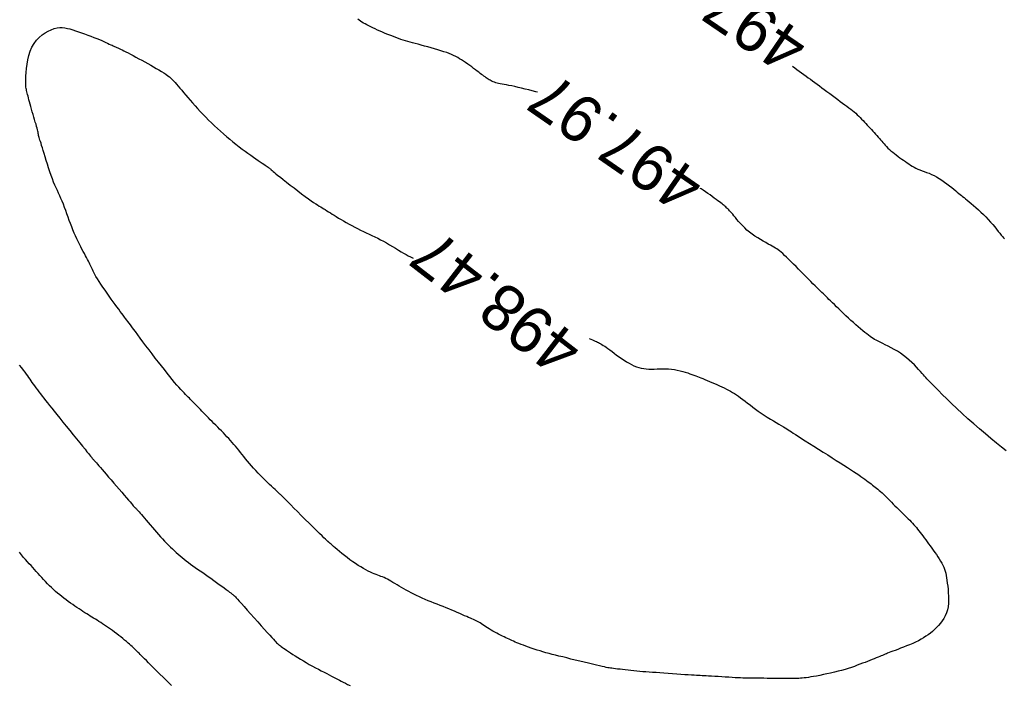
# Model space of a CAD drawing. Header units: millimetres. Extents: x 32690613 to 32693367, y 5343692 to 5344708.
# Tile 17 of 256: x 32692259 to 32692280, y 5343757 to 5343772. Entities that reach past the tile are written whole.
import ezdxf
from ezdxf.enums import TextEntityAlignment as Align

# ---------------------------------------------------------------- set-up
doc = ezdxf.new("R2010")
doc.units = ezdxf.units.MM
doc.header["$LTSCALE"] = 20
for name, color, linetype in [('02-DGM_HL_497.50', 192, 'Continuous'), ('02-DGM_HL_498.00', 202, 'Continuous'), ('02-DGM_HL_498.50', 212, 'Continuous')]:
    doc.layers.add(name, color=color, linetype=linetype)

msp = doc.modelspace()

# ---------------------------------------------------------------- linework, layer by layer
at = {"layer": '02-DGM_HL_497.50', "elevation": 497.5, "flags": 128}
for points in [[(32692275.328, 5343770.789), (32692275.375, 5343770.755), (32692275.423, 5343770.719), (32692275.472, 5343770.683), (32692275.522, 5343770.646), (32692275.571, 5343770.61), (32692275.618, 5343770.575), (32692275.665, 5343770.54), (32692275.712, 5343770.506), (32692275.759, 5343770.471), (32692275.806, 5343770.437), (32692275.855, 5343770.401), (32692275.905, 5343770.364), (32692275.957, 5343770.325), (32692276.012, 5343770.284), (32692276.069, 5343770.243), (32692276.127, 5343770.2), (32692276.185, 5343770.157), (32692276.243, 5343770.114), (32692276.299, 5343770.073), (32692276.354, 5343770.032), (32692276.406, 5343769.994), (32692276.454, 5343769.958), (32692276.499, 5343769.925), (32692276.541, 5343769.893), (32692276.581, 5343769.863), (32692276.618, 5343769.833), (32692276.654, 5343769.804), (32692276.688, 5343769.775), (32692276.721, 5343769.745), (32692276.753, 5343769.715), (32692276.785, 5343769.683), (32692276.815, 5343769.652), (32692276.846, 5343769.619), (32692276.876, 5343769.587), (32692276.905, 5343769.554), (32692276.935, 5343769.521), (32692276.965, 5343769.488), (32692276.995, 5343769.455), (32692277.025, 5343769.423), (32692277.055, 5343769.391), (32692277.084, 5343769.359), (32692277.114, 5343769.327), (32692277.142, 5343769.296), (32692277.17, 5343769.265), (32692277.196, 5343769.235), (32692277.222, 5343769.205), (32692277.247, 5343769.175), (32692277.272, 5343769.146), (32692277.297, 5343769.116), (32692277.323, 5343769.087), (32692277.351, 5343769.058), (32692277.38, 5343769.028), (32692277.411, 5343768.999), (32692277.445, 5343768.969), (32692277.482, 5343768.939), (32692277.519, 5343768.909), (32692277.559, 5343768.879), (32692277.599, 5343768.849), (32692277.639, 5343768.82), (32692277.679, 5343768.792), (32692277.718, 5343768.764), (32692277.756, 5343768.737), (32692277.793, 5343768.711), (32692277.83, 5343768.686), (32692277.867, 5343768.662), (32692277.904, 5343768.639), (32692277.943, 5343768.617), (32692277.983, 5343768.597), (32692278.024, 5343768.577), (32692278.068, 5343768.559), (32692278.114, 5343768.541), (32692278.162, 5343768.523), (32692278.212, 5343768.505), (32692278.264, 5343768.484), (32692278.317, 5343768.461), (32692278.371, 5343768.436), (32692278.427, 5343768.406), (32692278.483, 5343768.373), (32692278.539, 5343768.336), (32692278.595, 5343768.297), (32692278.65, 5343768.257), (32692278.702, 5343768.217), (32692278.751, 5343768.178), (32692278.796, 5343768.141), (32692278.837, 5343768.108), (32692278.872, 5343768.079), (32692278.904, 5343768.053), (32692278.932, 5343768.029), (32692278.96, 5343768.007), (32692278.987, 5343767.984), (32692279.016, 5343767.961), (32692279.048, 5343767.935), (32692279.084, 5343767.905), (32692279.125, 5343767.871), (32692279.171, 5343767.833), (32692279.22, 5343767.792), (32692279.272, 5343767.747), (32692279.326, 5343767.699), (32692279.38, 5343767.649), (32692279.435, 5343767.598), (32692279.488, 5343767.545), (32692279.539, 5343767.491), (32692279.587, 5343767.437), (32692279.633, 5343767.384), (32692279.677, 5343767.332), (32692279.717, 5343767.283), (32692279.754, 5343767.236), (32692279.787, 5343767.194), (32692279.817, 5343767.156), (32692279.843, 5343767.124), (32692279.866, 5343767.097), (32692279.885, 5343767.073)], [(32692261.972, 5343757.47), (32692261.916, 5343757.525), (32692261.855, 5343757.586), (32692261.79, 5343757.649), (32692261.724, 5343757.715), (32692261.658, 5343757.78), (32692261.594, 5343757.844), (32692261.534, 5343757.903), (32692261.479, 5343757.958), (32692261.432, 5343758.005), (32692261.392, 5343758.046), (32692261.357, 5343758.081), (32692261.327, 5343758.111), (32692261.3, 5343758.138), (32692261.277, 5343758.162), (32692261.256, 5343758.183), (32692261.235, 5343758.203), (32692261.215, 5343758.223), (32692261.194, 5343758.243), (32692261.172, 5343758.264), (32692261.149, 5343758.285), (32692261.125, 5343758.307), (32692261.098, 5343758.331), (32692261.069, 5343758.356), (32692261.037, 5343758.383), (32692261.002, 5343758.413), (32692260.964, 5343758.445), (32692260.923, 5343758.478), (32692260.881, 5343758.513), (32692260.838, 5343758.548), (32692260.793, 5343758.582), (32692260.748, 5343758.617), (32692260.704, 5343758.65), (32692260.66, 5343758.682), (32692260.617, 5343758.713), (32692260.574, 5343758.742), (32692260.532, 5343758.77), (32692260.491, 5343758.797), (32692260.451, 5343758.823), (32692260.412, 5343758.848), (32692260.373, 5343758.872), (32692260.335, 5343758.895), (32692260.298, 5343758.918), (32692260.261, 5343758.941), (32692260.224, 5343758.964), (32692260.186, 5343758.987), (32692260.148, 5343759.011), (32692260.109, 5343759.036), (32692260.068, 5343759.061), (32692260.026, 5343759.089), (32692259.983, 5343759.117), (32692259.938, 5343759.147), (32692259.893, 5343759.178), (32692259.847, 5343759.21), (32692259.8, 5343759.243), (32692259.753, 5343759.277), (32692259.706, 5343759.311), (32692259.66, 5343759.346), (32692259.613, 5343759.382), (32692259.567, 5343759.418), (32692259.521, 5343759.456), (32692259.476, 5343759.494), (32692259.432, 5343759.534), (32692259.388, 5343759.574), (32692259.345, 5343759.616), (32692259.303, 5343759.659), (32692259.261, 5343759.703), (32692259.221, 5343759.747), (32692259.181, 5343759.791), (32692259.141, 5343759.836), (32692259.103, 5343759.88), (32692259.064, 5343759.923), (32692259.026, 5343759.965), (32692258.989, 5343760.006), (32692258.951, 5343760.047), (32692258.913, 5343760.088), (32692258.874, 5343760.131), (32692258.834, 5343760.176), (32692258.792, 5343760.225), (32692258.749, 5343760.279), (32692258.704, 5343760.338)]]:
    msp.add_lwpolyline(points, dxfattribs=at)
at = {"layer": '02-DGM_HL_498.00', "elevation": 498, "flags": 128}
for points in [[(32692269.847, 5343770.228), (32692269.804, 5343770.239), (32692269.73, 5343770.258), (32692269.654, 5343770.278), (32692269.577, 5343770.296), (32692269.501, 5343770.315), (32692269.426, 5343770.332), (32692269.356, 5343770.348), (32692269.29, 5343770.362), (32692269.23, 5343770.374), (32692269.175, 5343770.385), (32692269.127, 5343770.394), (32692269.083, 5343770.402), (32692269.043, 5343770.409), (32692269.007, 5343770.417), (32692268.975, 5343770.424), (32692268.945, 5343770.432), (32692268.917, 5343770.441), (32692268.892, 5343770.45), (32692268.868, 5343770.461), (32692268.846, 5343770.472), (32692268.824, 5343770.484), (32692268.803, 5343770.497), (32692268.782, 5343770.51), (32692268.761, 5343770.525), (32692268.739, 5343770.54), (32692268.716, 5343770.556), (32692268.692, 5343770.573), (32692268.667, 5343770.592), (32692268.64, 5343770.612), (32692268.611, 5343770.634), (32692268.58, 5343770.657), (32692268.546, 5343770.683), (32692268.509, 5343770.711), (32692268.47, 5343770.74), (32692268.429, 5343770.771), (32692268.386, 5343770.802), (32692268.342, 5343770.833), (32692268.298, 5343770.864), (32692268.255, 5343770.894), (32692268.211, 5343770.922), (32692268.169, 5343770.948), (32692268.127, 5343770.973), (32692268.084, 5343770.996), (32692268.04, 5343771.017), (32692267.994, 5343771.038), (32692267.944, 5343771.059), (32692267.89, 5343771.079), (32692267.832, 5343771.099), (32692267.768, 5343771.12), (32692267.7, 5343771.141), (32692267.628, 5343771.162), (32692267.555, 5343771.183), (32692267.482, 5343771.203), (32692267.41, 5343771.222), (32692267.341, 5343771.241), (32692267.275, 5343771.259), (32692267.214, 5343771.275), (32692267.158, 5343771.29), (32692267.105, 5343771.304), (32692267.054, 5343771.319), (32692267.004, 5343771.334), (32692266.955, 5343771.349), (32692266.905, 5343771.365), (32692266.853, 5343771.383), (32692266.799, 5343771.403), (32692266.743, 5343771.424), (32692266.686, 5343771.447), (32692266.628, 5343771.47), (32692266.57, 5343771.494), (32692266.513, 5343771.518), (32692266.457, 5343771.542), (32692266.403, 5343771.566), (32692266.352, 5343771.589), (32692266.304, 5343771.612), (32692266.258, 5343771.633), (32692266.215, 5343771.655), (32692266.175, 5343771.675), (32692266.137, 5343771.696), (32692266.101, 5343771.716), (32692266.068, 5343771.735), (32692266.037, 5343771.755), (32692266.006, 5343771.775), (32692265.976, 5343771.798)], [(32692279.923, 5343762.516), (32692279.822, 5343762.596), (32692279.713, 5343762.684), (32692279.596, 5343762.779), (32692279.475, 5343762.88), (32692279.351, 5343762.986), (32692279.225, 5343763.095), (32692279.101, 5343763.206), (32692278.979, 5343763.318), (32692278.861, 5343763.429), (32692278.749, 5343763.535), (32692278.645, 5343763.636), (32692278.55, 5343763.729), (32692278.466, 5343763.813), (32692278.394, 5343763.885), (32692278.335, 5343763.943), (32692278.289, 5343763.991), (32692278.251, 5343764.03), (32692278.22, 5343764.062), (32692278.193, 5343764.091), (32692278.168, 5343764.119), (32692278.143, 5343764.148), (32692278.114, 5343764.181), (32692278.08, 5343764.22), (32692278.041, 5343764.264), (32692277.997, 5343764.312), (32692277.949, 5343764.363), (32692277.896, 5343764.415), (32692277.84, 5343764.468), (32692277.78, 5343764.519), (32692277.717, 5343764.569), (32692277.652, 5343764.615), (32692277.584, 5343764.658), (32692277.517, 5343764.697), (32692277.45, 5343764.734), (32692277.385, 5343764.767), (32692277.324, 5343764.798), (32692277.267, 5343764.825), (32692277.215, 5343764.85), (32692277.17, 5343764.873), (32692277.13, 5343764.893), (32692277.094, 5343764.913), (32692277.061, 5343764.933), (32692277.029, 5343764.953), (32692276.996, 5343764.976), (32692276.963, 5343765.001), (32692276.926, 5343765.029), (32692276.885, 5343765.062), (32692276.84, 5343765.098), (32692276.793, 5343765.138), (32692276.743, 5343765.181), (32692276.691, 5343765.226), (32692276.637, 5343765.273), (32692276.583, 5343765.322), (32692276.529, 5343765.371), (32692276.475, 5343765.421), (32692276.422, 5343765.472), (32692276.371, 5343765.521), (32692276.321, 5343765.57), (32692276.273, 5343765.616), (32692276.228, 5343765.661), (32692276.186, 5343765.702), (32692276.147, 5343765.74), (32692276.112, 5343765.774), (32692276.08, 5343765.805), (32692276.05, 5343765.835), (32692276.02, 5343765.863), (32692275.991, 5343765.891), (32692275.961, 5343765.92), (32692275.928, 5343765.952), (32692275.893, 5343765.986), (32692275.855, 5343766.024), (32692275.813, 5343766.066), (32692275.768, 5343766.111), (32692275.72, 5343766.159), (32692275.671, 5343766.209), (32692275.619, 5343766.26), (32692275.566, 5343766.314), (32692275.512, 5343766.368), (32692275.458, 5343766.423), (32692275.403, 5343766.478), (32692275.35, 5343766.531), (32692275.298, 5343766.583), (32692275.248, 5343766.633), (32692275.2, 5343766.679), (32692275.156, 5343766.72), (32692275.117, 5343766.757), (32692275.081, 5343766.788), (32692275.05, 5343766.815), (32692275.02, 5343766.837), (32692274.99, 5343766.858), (32692274.96, 5343766.877), (32692274.928, 5343766.896), (32692274.892, 5343766.917), (32692274.851, 5343766.939), (32692274.805, 5343766.964), (32692274.753, 5343766.993), (32692274.697, 5343767.024), (32692274.639, 5343767.058), (32692274.579, 5343767.095), (32692274.519, 5343767.134), (32692274.46, 5343767.176), (32692274.403, 5343767.22), (32692274.349, 5343767.265), (32692274.299, 5343767.312), (32692274.252, 5343767.359), (32692274.209, 5343767.406), (32692274.169, 5343767.451), (32692274.132, 5343767.494), (32692274.099, 5343767.535), (32692274.068, 5343767.571), (32692274.042, 5343767.603), (32692274.018, 5343767.631), (32692273.996, 5343767.656), (32692273.976, 5343767.677), (32692273.958, 5343767.697), (32692273.941, 5343767.714), (32692273.925, 5343767.73), (32692273.908, 5343767.745), (32692273.892, 5343767.76), (32692273.875, 5343767.775), (32692273.856, 5343767.791), (32692273.836, 5343767.808), (32692273.813, 5343767.826), (32692273.788, 5343767.846), (32692273.758, 5343767.869), (32692273.725, 5343767.894), (32692273.688, 5343767.922), (32692273.646, 5343767.953), (32692273.602, 5343767.986), (32692273.555, 5343768.019), (32692273.507, 5343768.053), (32692273.457, 5343768.087), (32692273.408, 5343768.119), (32692273.36, 5343768.15), (32692273.341, 5343768.161)], [(32692258.698, 5343764.355), (32692258.745, 5343764.299), (32692258.784, 5343764.25), (32692258.818, 5343764.206), (32692258.848, 5343764.166), (32692258.874, 5343764.129), (32692258.898, 5343764.095), (32692258.922, 5343764.06), (32692258.945, 5343764.025), (32692258.971, 5343763.989), (32692258.997, 5343763.951), (32692259.026, 5343763.911), (32692259.056, 5343763.87), (32692259.087, 5343763.828), (32692259.119, 5343763.784), (32692259.153, 5343763.739), (32692259.189, 5343763.693), (32692259.225, 5343763.646), (32692259.264, 5343763.597), (32692259.305, 5343763.545), (32692259.349, 5343763.49), (32692259.397, 5343763.431), (32692259.449, 5343763.366), (32692259.507, 5343763.296), (32692259.569, 5343763.219), (32692259.638, 5343763.134), (32692259.71, 5343763.045), (32692259.785, 5343762.954), (32692259.859, 5343762.862), (32692259.931, 5343762.774), (32692259.998, 5343762.691), (32692260.06, 5343762.615), (32692260.112, 5343762.551), (32692260.154, 5343762.498), (32692260.187, 5343762.458), (32692260.212, 5343762.427), (32692260.23, 5343762.404), (32692260.243, 5343762.389), (32692260.251, 5343762.378), (32692260.257, 5343762.371), (32692260.262, 5343762.365), (32692260.266, 5343762.36), (32692260.27, 5343762.355), (32692260.276, 5343762.348), (32692260.283, 5343762.34), (32692260.291, 5343762.33), (32692260.303, 5343762.318), (32692260.317, 5343762.301), (32692260.334, 5343762.281), (32692260.356, 5343762.257), (32692260.382, 5343762.228), (32692260.411, 5343762.194), (32692260.445, 5343762.155), (32692260.482, 5343762.112), (32692260.524, 5343762.064), (32692260.57, 5343762.011), (32692260.62, 5343761.953), (32692260.674, 5343761.89), (32692260.731, 5343761.824), (32692260.788, 5343761.757), (32692260.846, 5343761.689), (32692260.902, 5343761.624), (32692260.955, 5343761.562), (32692261.003, 5343761.506), (32692261.045, 5343761.457), (32692261.08, 5343761.416), (32692261.109, 5343761.383), (32692261.132, 5343761.357), (32692261.15, 5343761.336), (32692261.164, 5343761.32), (32692261.176, 5343761.307), (32692261.187, 5343761.297), (32692261.196, 5343761.287), (32692261.205, 5343761.278), (32692261.216, 5343761.268), (32692261.227, 5343761.256), (32692261.241, 5343761.242), (32692261.257, 5343761.225), (32692261.275, 5343761.204), (32692261.298, 5343761.179), (32692261.325, 5343761.148), (32692261.356, 5343761.111), (32692261.392, 5343761.07), (32692261.43, 5343761.024), (32692261.472, 5343760.975), (32692261.515, 5343760.924), (32692261.56, 5343760.871), (32692261.605, 5343760.819), (32692261.651, 5343760.767), (32692261.695, 5343760.717), (32692261.739, 5343760.668), (32692261.782, 5343760.621), (32692261.825, 5343760.575), (32692261.867, 5343760.531), (32692261.909, 5343760.488), (32692261.951, 5343760.447), (32692261.992, 5343760.406), (32692262.033, 5343760.367), (32692262.074, 5343760.329), (32692262.116, 5343760.292), (32692262.158, 5343760.255), (32692262.2, 5343760.219), (32692262.244, 5343760.184), (32692262.289, 5343760.149), (32692262.335, 5343760.114), (32692262.382, 5343760.079), (32692262.431, 5343760.044), (32692262.482, 5343760.009), (32692262.534, 5343759.973), (32692262.588, 5343759.936), (32692262.644, 5343759.898), (32692262.701, 5343759.858), (32692262.759, 5343759.817), (32692262.819, 5343759.775), (32692262.88, 5343759.731), (32692262.939, 5343759.688), (32692262.997, 5343759.645), (32692263.052, 5343759.605), (32692263.103, 5343759.567), (32692263.148, 5343759.533), (32692263.188, 5343759.504), (32692263.22, 5343759.48), (32692263.245, 5343759.461), (32692263.265, 5343759.446), (32692263.28, 5343759.435), (32692263.291, 5343759.427), (32692263.299, 5343759.42), (32692263.306, 5343759.415), (32692263.311, 5343759.411), (32692263.316, 5343759.406), (32692263.322, 5343759.4), (32692263.332, 5343759.39), (32692263.346, 5343759.375), (32692263.365, 5343759.354), (32692263.392, 5343759.324), (32692263.428, 5343759.284), (32692263.475, 5343759.232), (32692263.533, 5343759.167), (32692263.599, 5343759.092), (32692263.673, 5343759.01), (32692263.749, 5343758.924), (32692263.826, 5343758.838), (32692263.901, 5343758.754), (32692263.971, 5343758.676), (32692264.033, 5343758.607), (32692264.086, 5343758.549), (32692264.128, 5343758.502), (32692264.163, 5343758.464), (32692264.191, 5343758.434), (32692264.214, 5343758.41), (32692264.233, 5343758.391), (32692264.25, 5343758.375), (32692264.265, 5343758.361), (32692264.28, 5343758.348), (32692264.297, 5343758.335), (32692264.315, 5343758.321), (32692264.334, 5343758.306), (32692264.357, 5343758.29), (32692264.383, 5343758.272), (32692264.413, 5343758.252), (32692264.447, 5343758.228), (32692264.487, 5343758.202), (32692264.531, 5343758.172), (32692264.58, 5343758.14), (32692264.632, 5343758.106), (32692264.688, 5343758.071), (32692264.747, 5343758.034), (32692264.808, 5343757.998), (32692264.871, 5343757.961), (32692264.936, 5343757.924), (32692265.001, 5343757.888), (32692265.067, 5343757.853), (32692265.131, 5343757.819), (32692265.194, 5343757.787), (32692265.254, 5343757.756), (32692265.311, 5343757.727), (32692265.365, 5343757.699), (32692265.413, 5343757.674), (32692265.458, 5343757.65), (32692265.501, 5343757.628), (32692265.542, 5343757.607), (32692265.582, 5343757.585), (32692265.623, 5343757.564), (32692265.666, 5343757.542), (32692265.711, 5343757.518), (32692265.759, 5343757.493), (32692265.811, 5343757.467)]]:
    msp.add_lwpolyline(points, dxfattribs=at)
at = {"layer": '02-DGM_HL_498.50', "elevation": 498.5, "flags": 128}
msp.add_lwpolyline([(32692270.952, 5343764.933), (32692270.987, 5343764.92), (32692271.024, 5343764.905), (32692271.056, 5343764.891), (32692271.084, 5343764.878), (32692271.11, 5343764.866), (32692271.134, 5343764.855), (32692271.157, 5343764.843), (32692271.18, 5343764.831), (32692271.204, 5343764.817), (32692271.23, 5343764.802), (32692271.257, 5343764.785), (32692271.288, 5343764.766), (32692271.321, 5343764.743), (32692271.359, 5343764.716), (32692271.4, 5343764.685), (32692271.446, 5343764.651), (32692271.495, 5343764.615), (32692271.546, 5343764.577), (32692271.599, 5343764.538), (32692271.653, 5343764.501), (32692271.707, 5343764.464), (32692271.761, 5343764.43), (32692271.814, 5343764.399), (32692271.866, 5343764.371), (32692271.918, 5343764.347), (32692271.969, 5343764.326), (32692272.021, 5343764.309), (32692272.074, 5343764.295), (32692272.127, 5343764.284), (32692272.182, 5343764.277), (32692272.238, 5343764.274), (32692272.296, 5343764.273), (32692272.355, 5343764.274), (32692272.415, 5343764.277), (32692272.476, 5343764.279), (32692272.538, 5343764.28), (32692272.6, 5343764.28), (32692272.663, 5343764.277), (32692272.726, 5343764.271), (32692272.788, 5343764.262), (32692272.849, 5343764.25), (32692272.909, 5343764.237), (32692272.967, 5343764.222), (32692273.022, 5343764.207), (32692273.074, 5343764.191), (32692273.122, 5343764.175), (32692273.166, 5343764.16), (32692273.207, 5343764.146), (32692273.246, 5343764.132), (32692273.283, 5343764.117), (32692273.321, 5343764.102), (32692273.359, 5343764.086), (32692273.399, 5343764.07), (32692273.443, 5343764.051), (32692273.49, 5343764.031), (32692273.541, 5343764.01), (32692273.594, 5343763.988), (32692273.648, 5343763.964), (32692273.703, 5343763.94), (32692273.757, 5343763.916), (32692273.81, 5343763.892), (32692273.861, 5343763.868), (32692273.908, 5343763.845), (32692273.954, 5343763.821), (32692273.997, 5343763.798), (32692274.04, 5343763.773), (32692274.082, 5343763.747), (32692274.124, 5343763.72), (32692274.167, 5343763.69), (32692274.212, 5343763.658), (32692274.259, 5343763.622), (32692274.309, 5343763.584), (32692274.361, 5343763.544), (32692274.415, 5343763.502), (32692274.471, 5343763.458), (32692274.53, 5343763.414), (32692274.591, 5343763.37), (32692274.654, 5343763.326), (32692274.719, 5343763.282), (32692274.785, 5343763.24), (32692274.851, 5343763.199), (32692274.916, 5343763.16), (32692274.977, 5343763.124), (32692275.035, 5343763.09), (32692275.087, 5343763.059), (32692275.133, 5343763.032), (32692275.172, 5343763.009), (32692275.206, 5343762.988), (32692275.238, 5343762.968), (32692275.269, 5343762.947), (32692275.304, 5343762.925), (32692275.343, 5343762.899), (32692275.391, 5343762.868), (32692275.449, 5343762.83), (32692275.519, 5343762.785), (32692275.6, 5343762.733), (32692275.69, 5343762.676), (32692275.785, 5343762.616), (32692275.884, 5343762.553), (32692275.985, 5343762.49), (32692276.084, 5343762.427), (32692276.18, 5343762.366), (32692276.27, 5343762.309), (32692276.355, 5343762.256), (32692276.434, 5343762.206), (32692276.508, 5343762.159), (32692276.576, 5343762.115), (32692276.639, 5343762.074), (32692276.697, 5343762.035), (32692276.751, 5343762), (32692276.799, 5343761.966), (32692276.843, 5343761.935), (32692276.884, 5343761.906), (32692276.921, 5343761.878), (32692276.956, 5343761.852), (32692276.989, 5343761.827), (32692277.019, 5343761.804), (32692277.049, 5343761.78), (32692277.078, 5343761.758), (32692277.107, 5343761.735), (32692277.135, 5343761.712), (32692277.164, 5343761.689), (32692277.193, 5343761.664), (32692277.223, 5343761.639), (32692277.253, 5343761.611), (32692277.285, 5343761.582), (32692277.317, 5343761.551), (32692277.351, 5343761.517), (32692277.386, 5343761.482), (32692277.422, 5343761.446), (32692277.458, 5343761.409), (32692277.495, 5343761.371), (32692277.532, 5343761.334), (32692277.569, 5343761.296), (32692277.606, 5343761.26), (32692277.643, 5343761.224), (32692277.679, 5343761.188), (32692277.715, 5343761.154), (32692277.75, 5343761.12), (32692277.785, 5343761.086), (32692277.818, 5343761.054), (32692277.849, 5343761.022), (32692277.879, 5343760.99), (32692277.908, 5343760.959), (32692277.936, 5343760.928), (32692277.964, 5343760.897), (32692277.991, 5343760.865), (32692278.018, 5343760.832), (32692278.045, 5343760.798), (32692278.073, 5343760.762), (32692278.102, 5343760.725), (32692278.131, 5343760.686), (32692278.161, 5343760.646), (32692278.192, 5343760.604), (32692278.224, 5343760.561), (32692278.256, 5343760.516), (32692278.289, 5343760.471), (32692278.322, 5343760.425), (32692278.356, 5343760.379), (32692278.389, 5343760.332), (32692278.422, 5343760.285), (32692278.454, 5343760.238), (32692278.485, 5343760.192), (32692278.513, 5343760.146), (32692278.539, 5343760.1), (32692278.561, 5343760.056), (32692278.581, 5343760.013), (32692278.597, 5343759.971), (32692278.61, 5343759.928), (32692278.622, 5343759.883), (32692278.632, 5343759.836), (32692278.64, 5343759.786), (32692278.648, 5343759.732), (32692278.656, 5343759.673), (32692278.665, 5343759.608), (32692278.672, 5343759.538), (32692278.678, 5343759.465), (32692278.683, 5343759.39), (32692278.683, 5343759.314), (32692278.681, 5343759.239), (32692278.673, 5343759.165), (32692278.659, 5343759.095), (32692278.64, 5343759.03), (32692278.614, 5343758.968), (32692278.583, 5343758.911), (32692278.549, 5343758.857), (32692278.51, 5343758.807), (32692278.469, 5343758.759), (32692278.426, 5343758.715), (32692278.382, 5343758.673), (32692278.337, 5343758.634), (32692278.292, 5343758.597), (32692278.244, 5343758.561), (32692278.196, 5343758.528), (32692278.145, 5343758.495), (32692278.092, 5343758.464), (32692278.035, 5343758.434), (32692277.976, 5343758.405), (32692277.913, 5343758.376), (32692277.847, 5343758.348), (32692277.781, 5343758.321), (32692277.715, 5343758.295), (32692277.651, 5343758.27), (32692277.591, 5343758.247), (32692277.535, 5343758.226), (32692277.485, 5343758.208), (32692277.442, 5343758.191), (32692277.406, 5343758.177), (32692277.374, 5343758.164), (32692277.346, 5343758.152), (32692277.319, 5343758.141), (32692277.293, 5343758.13), (32692277.266, 5343758.118), (32692277.237, 5343758.106), (32692277.205, 5343758.092), (32692277.168, 5343758.078), (32692277.129, 5343758.062), (32692277.087, 5343758.045), (32692277.042, 5343758.027), (32692276.994, 5343758.008), (32692276.943, 5343757.989), (32692276.891, 5343757.968), (32692276.836, 5343757.947), (32692276.779, 5343757.926), (32692276.72, 5343757.904), (32692276.659, 5343757.882), (32692276.594, 5343757.86), (32692276.527, 5343757.838), (32692276.457, 5343757.817), (32692276.383, 5343757.796), (32692276.307, 5343757.775), (32692276.228, 5343757.755), (32692276.148, 5343757.737), (32692276.069, 5343757.719), (32692275.991, 5343757.703), (32692275.917, 5343757.688), (32692275.846, 5343757.674), (32692275.781, 5343757.662), (32692275.722, 5343757.653), (32692275.669, 5343757.644), (32692275.62, 5343757.638), (32692275.576, 5343757.633), (32692275.536, 5343757.628), (32692275.497, 5343757.625), (32692275.461, 5343757.623), (32692275.425, 5343757.621), (32692275.389, 5343757.62), (32692275.352, 5343757.62), (32692275.314, 5343757.619), (32692275.273, 5343757.619), (32692275.229, 5343757.619), (32692275.18, 5343757.619), (32692275.127, 5343757.62), (32692275.068, 5343757.621), (32692275.002, 5343757.621), (32692274.931, 5343757.622), (32692274.858, 5343757.623), (32692274.783, 5343757.624), (32692274.708, 5343757.625), (32692274.635, 5343757.625), (32692274.566, 5343757.626), (32692274.503, 5343757.627), (32692274.447, 5343757.627), (32692274.397, 5343757.628), (32692274.349, 5343757.629), (32692274.304, 5343757.63), (32692274.258, 5343757.631), (32692274.209, 5343757.633), (32692274.157, 5343757.635), (32692274.098, 5343757.638), (32692274.031, 5343757.642), (32692273.959, 5343757.646), (32692273.883, 5343757.651), (32692273.805, 5343757.655), (32692273.728, 5343757.66), (32692273.654, 5343757.665), (32692273.585, 5343757.669), (32692273.523, 5343757.673), (32692273.471, 5343757.676), (32692273.425, 5343757.678), (32692273.384, 5343757.68), (32692273.344, 5343757.682), (32692273.304, 5343757.684), (32692273.261, 5343757.686), (32692273.211, 5343757.689), (32692273.154, 5343757.693), (32692273.086, 5343757.697), (32692273.009, 5343757.702), (32692272.926, 5343757.708), (32692272.837, 5343757.714), (32692272.746, 5343757.72), (32692272.654, 5343757.727), (32692272.563, 5343757.733), (32692272.476, 5343757.74), (32692272.394, 5343757.746), (32692272.317, 5343757.751), (32692272.244, 5343757.757), (32692272.174, 5343757.762), (32692272.107, 5343757.767), (32692272.042, 5343757.773), (32692271.979, 5343757.778), (32692271.916, 5343757.784), (32692271.853, 5343757.791), (32692271.791, 5343757.798), (32692271.731, 5343757.804), (32692271.673, 5343757.811), (32692271.618, 5343757.818), (32692271.567, 5343757.824), (32692271.521, 5343757.83), (32692271.48, 5343757.835), (32692271.445, 5343757.84), (32692271.414, 5343757.844), (32692271.385, 5343757.848), (32692271.354, 5343757.853), (32692271.321, 5343757.86), (32692271.282, 5343757.868), (32692271.235, 5343757.878), (32692271.178, 5343757.891), (32692271.109, 5343757.907), (32692271.029, 5343757.926), (32692270.942, 5343757.947), (32692270.85, 5343757.97), (32692270.754, 5343757.993), (32692270.657, 5343758.016), (32692270.562, 5343758.039), (32692270.471, 5343758.062), (32692270.385, 5343758.083), (32692270.305, 5343758.102), (32692270.23, 5343758.121), (32692270.159, 5343758.139), (32692270.091, 5343758.157), (32692270.025, 5343758.175), (32692269.961, 5343758.193), (32692269.898, 5343758.212), (32692269.834, 5343758.232), (32692269.772, 5343758.252), (32692269.71, 5343758.273), (32692269.651, 5343758.294), (32692269.593, 5343758.315), (32692269.539, 5343758.335), (32692269.489, 5343758.354), (32692269.442, 5343758.372), (32692269.401, 5343758.389), (32692269.363, 5343758.405), (32692269.328, 5343758.42), (32692269.295, 5343758.435), (32692269.263, 5343758.449), (32692269.232, 5343758.464), (32692269.199, 5343758.479), (32692269.165, 5343758.496), (32692269.129, 5343758.513), (32692269.09, 5343758.532), (32692269.049, 5343758.552), (32692269.008, 5343758.573), (32692268.966, 5343758.594), (32692268.924, 5343758.616), (32692268.883, 5343758.639), (32692268.844, 5343758.662), (32692268.806, 5343758.685), (32692268.769, 5343758.708), (32692268.735, 5343758.731), (32692268.701, 5343758.753), (32692268.669, 5343758.774), (32692268.639, 5343758.795), (32692268.609, 5343758.814), (32692268.58, 5343758.831), (32692268.552, 5343758.847), (32692268.524, 5343758.862), (32692268.495, 5343758.876), (32692268.465, 5343758.89), (32692268.434, 5343758.904), (32692268.4, 5343758.918), (32692268.362, 5343758.934), (32692268.322, 5343758.952), (32692268.276, 5343758.971), (32692268.227, 5343758.993), (32692268.175, 5343759.016), (32692268.119, 5343759.04), (32692268.061, 5343759.065), (32692268.001, 5343759.091), (32692267.939, 5343759.116), (32692267.876, 5343759.142), (32692267.812, 5343759.168), (32692267.747, 5343759.193), (32692267.683, 5343759.217), (32692267.618, 5343759.242), (32692267.554, 5343759.268), (32692267.49, 5343759.293), (32692267.427, 5343759.319), (32692267.365, 5343759.346), (32692267.304, 5343759.374), (32692267.244, 5343759.403), (32692267.186, 5343759.432), (32692267.129, 5343759.461), (32692267.073, 5343759.491), (32692267.019, 5343759.521), (32692266.967, 5343759.55), (32692266.917, 5343759.579), (32692266.868, 5343759.608), (32692266.822, 5343759.636), (32692266.777, 5343759.663), (32692266.734, 5343759.688), (32692266.692, 5343759.713), (32692266.652, 5343759.735), (32692266.615, 5343759.755), (32692266.578, 5343759.774), (32692266.544, 5343759.789), (32692266.51, 5343759.804), (32692266.477, 5343759.817), (32692266.443, 5343759.829), (32692266.409, 5343759.842), (32692266.373, 5343759.856), (32692266.334, 5343759.871), (32692266.293, 5343759.888), (32692266.249, 5343759.909), (32692266.201, 5343759.932), (32692266.151, 5343759.958), (32692266.098, 5343759.987), (32692266.043, 5343760.019), (32692265.986, 5343760.054), (32692265.929, 5343760.091), (32692265.87, 5343760.132), (32692265.81, 5343760.175), (32692265.751, 5343760.219), (32692265.693, 5343760.265), (32692265.637, 5343760.31), (32692265.585, 5343760.353), (32692265.537, 5343760.394), (32692265.494, 5343760.43), (32692265.457, 5343760.462), (32692265.427, 5343760.488), (32692265.403, 5343760.509), (32692265.384, 5343760.525), (32692265.37, 5343760.537), (32692265.36, 5343760.546), (32692265.352, 5343760.553), (32692265.346, 5343760.558), (32692265.341, 5343760.563), (32692265.336, 5343760.567), (32692265.329, 5343760.573), (32692265.318, 5343760.583), (32692265.303, 5343760.597), (32692265.281, 5343760.618), (32692265.25, 5343760.648), (32692265.21, 5343760.688), (32692265.157, 5343760.739), (32692265.092, 5343760.803), (32692265.017, 5343760.877), (32692264.935, 5343760.958), (32692264.85, 5343761.043), (32692264.764, 5343761.128), (32692264.681, 5343761.21), (32692264.605, 5343761.286), (32692264.539, 5343761.352), (32692264.485, 5343761.406), (32692264.442, 5343761.449), (32692264.41, 5343761.483), (32692264.385, 5343761.508), (32692264.367, 5343761.527), (32692264.353, 5343761.54), (32692264.343, 5343761.551), (32692264.334, 5343761.56), (32692264.325, 5343761.569), (32692264.316, 5343761.578), (32692264.304, 5343761.588), (32692264.29, 5343761.601), (32692264.274, 5343761.616), (32692264.253, 5343761.635), (32692264.229, 5343761.657), (32692264.199, 5343761.684), (32692264.163, 5343761.717), (32692264.123, 5343761.754), (32692264.079, 5343761.795), (32692264.032, 5343761.84), (32692263.983, 5343761.887), (32692263.933, 5343761.937), (32692263.883, 5343761.987), (32692263.833, 5343762.039), (32692263.785, 5343762.091), (32692263.738, 5343762.142), (32692263.693, 5343762.193), (32692263.65, 5343762.244), (32692263.608, 5343762.294), (32692263.567, 5343762.344), (32692263.528, 5343762.392), (32692263.49, 5343762.439), (32692263.453, 5343762.484), (32692263.417, 5343762.528), (32692263.381, 5343762.572), (32692263.346, 5343762.614), (32692263.311, 5343762.656), (32692263.275, 5343762.697), (32692263.239, 5343762.738), (32692263.203, 5343762.779), (32692263.165, 5343762.82), (32692263.126, 5343762.861), (32692263.087, 5343762.903), (32692263.047, 5343762.944), (32692263.006, 5343762.985), (32692262.966, 5343763.026), (32692262.926, 5343763.067), (32692262.885, 5343763.107), (32692262.846, 5343763.147), (32692262.806, 5343763.186), (32692262.768, 5343763.225), (32692262.73, 5343763.263), (32692262.694, 5343763.299), (32692262.659, 5343763.335), (32692262.626, 5343763.369), (32692262.594, 5343763.402), (32692262.564, 5343763.433), (32692262.536, 5343763.462), (32692262.509, 5343763.491), (32692262.483, 5343763.518), (32692262.458, 5343763.544), (32692262.433, 5343763.57), (32692262.409, 5343763.595), (32692262.384, 5343763.62), (32692262.358, 5343763.646), (32692262.332, 5343763.672), (32692262.305, 5343763.699), (32692262.275, 5343763.728), (32692262.244, 5343763.761), (32692262.21, 5343763.796), (32692262.173, 5343763.837), (32692262.132, 5343763.882), (32692262.088, 5343763.932), (32692262.04, 5343763.988), (32692261.989, 5343764.05), (32692261.935, 5343764.116), (32692261.878, 5343764.187), (32692261.818, 5343764.262), (32692261.755, 5343764.342), (32692261.691, 5343764.425), (32692261.624, 5343764.511), (32692261.556, 5343764.6), (32692261.489, 5343764.689), (32692261.423, 5343764.776), (32692261.359, 5343764.861), (32692261.3, 5343764.94), (32692261.245, 5343765.014), (32692261.196, 5343765.079), (32692261.154, 5343765.135), (32692261.118, 5343765.183), (32692261.087, 5343765.225), (32692261.059, 5343765.262), (32692261.034, 5343765.296), (32692261.01, 5343765.328), (32692260.986, 5343765.36), (32692260.96, 5343765.394), (32692260.933, 5343765.431), (32692260.903, 5343765.472), (32692260.87, 5343765.515), (32692260.836, 5343765.562), (32692260.799, 5343765.612), (32692260.76, 5343765.665), (32692260.719, 5343765.721), (32692260.677, 5343765.78), (32692260.632, 5343765.843), (32692260.587, 5343765.907), (32692260.542, 5343765.971), (32692260.497, 5343766.036), (32692260.455, 5343766.098), (32692260.415, 5343766.158), (32692260.379, 5343766.214), (32692260.348, 5343766.264), (32692260.323, 5343766.309), (32692260.302, 5343766.348), (32692260.284, 5343766.383), (32692260.27, 5343766.414), (32692260.257, 5343766.444), (32692260.245, 5343766.472), (32692260.233, 5343766.501), (32692260.219, 5343766.531), (32692260.203, 5343766.563), (32692260.185, 5343766.597), (32692260.166, 5343766.633), (32692260.145, 5343766.672), (32692260.122, 5343766.713), (32692260.098, 5343766.757), (32692260.073, 5343766.804), (32692260.047, 5343766.853), (32692260.02, 5343766.905), (32692259.993, 5343766.959), (32692259.965, 5343767.016), (32692259.937, 5343767.075), (32692259.909, 5343767.137), (32692259.881, 5343767.2), (32692259.853, 5343767.266), (32692259.826, 5343767.334), (32692259.799, 5343767.403), (32692259.773, 5343767.473), (32692259.747, 5343767.544), (32692259.722, 5343767.615), (32692259.696, 5343767.684), (32692259.671, 5343767.752), (32692259.646, 5343767.818), (32692259.62, 5343767.882), (32692259.595, 5343767.942), (32692259.569, 5343767.999), (32692259.543, 5343768.056), (32692259.517, 5343768.113), (32692259.49, 5343768.171), (32692259.464, 5343768.231), (32692259.437, 5343768.295), (32692259.41, 5343768.364), (32692259.383, 5343768.439), (32692259.356, 5343768.518), (32692259.329, 5343768.599), (32692259.303, 5343768.681), (32692259.278, 5343768.762), (32692259.254, 5343768.839), (32692259.232, 5343768.912), (32692259.212, 5343768.978), (32692259.195, 5343769.035), (32692259.179, 5343769.085), (32692259.166, 5343769.129), (32692259.154, 5343769.166), (32692259.143, 5343769.198), (32692259.135, 5343769.227), (32692259.127, 5343769.252), (32692259.121, 5343769.276), (32692259.115, 5343769.298), (32692259.111, 5343769.32), (32692259.106, 5343769.342), (32692259.101, 5343769.366), (32692259.095, 5343769.392), (32692259.088, 5343769.422), (32692259.08, 5343769.455), (32692259.07, 5343769.494), (32692259.058, 5343769.538), (32692259.043, 5343769.586), (32692259.028, 5343769.639), (32692259.011, 5343769.694), (32692258.995, 5343769.75), (32692258.978, 5343769.807), (32692258.961, 5343769.863), (32692258.946, 5343769.918), (32692258.931, 5343769.969), (32692258.919, 5343770.018), (32692258.907, 5343770.063), (32692258.896, 5343770.105), (32692258.886, 5343770.144), (32692258.878, 5343770.179), (32692258.87, 5343770.211), (32692258.863, 5343770.239), (32692258.857, 5343770.264), (32692258.851, 5343770.287), (32692258.846, 5343770.311), (32692258.842, 5343770.336), (32692258.84, 5343770.367), (32692258.838, 5343770.404), (32692258.837, 5343770.45), (32692258.838, 5343770.506), (32692258.841, 5343770.575), (32692258.845, 5343770.654), (32692258.853, 5343770.74), (32692258.865, 5343770.832), (32692258.882, 5343770.926), (32692258.904, 5343771.019), (32692258.934, 5343771.11), (32692258.971, 5343771.196), (32692259.017, 5343771.274), (32692259.07, 5343771.344), (32692259.128, 5343771.405), (32692259.191, 5343771.459), (32692259.256, 5343771.505), (32692259.322, 5343771.543), (32692259.387, 5343771.573), (32692259.451, 5343771.595), (32692259.511, 5343771.61), (32692259.568, 5343771.617), (32692259.624, 5343771.617), (32692259.679, 5343771.612), (32692259.733, 5343771.602), (32692259.789, 5343771.588), (32692259.847, 5343771.571), (32692259.907, 5343771.551), (32692259.97, 5343771.529), (32692260.036, 5343771.505), (32692260.103, 5343771.481), (32692260.171, 5343771.456), (32692260.237, 5343771.431), (32692260.302, 5343771.407), (32692260.363, 5343771.382), (32692260.42, 5343771.359), (32692260.472, 5343771.338), (32692260.519, 5343771.317), (32692260.561, 5343771.298), (32692260.599, 5343771.281), (32692260.634, 5343771.265), (32692260.666, 5343771.25), (32692260.694, 5343771.237), (32692260.721, 5343771.224), (32692260.745, 5343771.213), (32692260.769, 5343771.203), (32692260.793, 5343771.193), (32692260.818, 5343771.182), (32692260.845, 5343771.17), (32692260.875, 5343771.156), (32692260.908, 5343771.14), (32692260.946, 5343771.121), (32692260.99, 5343771.099), (32692261.039, 5343771.073), (32692261.092, 5343771.045), (32692261.149, 5343771.015), (32692261.208, 5343770.982), (32692261.27, 5343770.949), (32692261.333, 5343770.914), (32692261.397, 5343770.879), (32692261.46, 5343770.844), (32692261.524, 5343770.809), (32692261.585, 5343770.775), (32692261.645, 5343770.741), (32692261.703, 5343770.708), (32692261.756, 5343770.675), (32692261.806, 5343770.644), (32692261.852, 5343770.613), (32692261.892, 5343770.584), (32692261.928, 5343770.556), (32692261.961, 5343770.528), (32692261.992, 5343770.498), (32692262.022, 5343770.468), (32692262.052, 5343770.435), (32692262.083, 5343770.4), (32692262.116, 5343770.361), (32692262.152, 5343770.318), (32692262.191, 5343770.271), (32692262.232, 5343770.221), (32692262.277, 5343770.168), (32692262.324, 5343770.113), (32692262.373, 5343770.055), (32692262.424, 5343769.997), (32692262.478, 5343769.937), (32692262.533, 5343769.876), (32692262.59, 5343769.815), (32692262.649, 5343769.753), (32692262.709, 5343769.691), (32692262.771, 5343769.63), (32692262.834, 5343769.569), (32692262.897, 5343769.508), (32692262.962, 5343769.448), (32692263.027, 5343769.388), (32692263.093, 5343769.33), (32692263.16, 5343769.272), (32692263.226, 5343769.216), (32692263.292, 5343769.161), (32692263.358, 5343769.108), (32692263.424, 5343769.057), (32692263.489, 5343769.007), (32692263.553, 5343768.96), (32692263.615, 5343768.914), (32692263.675, 5343768.871), (32692263.733, 5343768.831), (32692263.787, 5343768.794), (32692263.837, 5343768.76), (32692263.882, 5343768.729), (32692263.922, 5343768.703), (32692263.956, 5343768.68), (32692263.986, 5343768.66), (32692264.01, 5343768.643), (32692264.031, 5343768.629), (32692264.049, 5343768.616), (32692264.065, 5343768.605), (32692264.079, 5343768.594), (32692264.092, 5343768.583), (32692264.105, 5343768.572), (32692264.119, 5343768.559), (32692264.136, 5343768.544), (32692264.158, 5343768.525), (32692264.185, 5343768.503), (32692264.219, 5343768.474), (32692264.261, 5343768.44), (32692264.313, 5343768.398), (32692264.376, 5343768.348), (32692264.448, 5343768.292), (32692264.526, 5343768.231), (32692264.607, 5343768.169), (32692264.69, 5343768.106), (32692264.77, 5343768.045), (32692264.847, 5343767.989), (32692264.916, 5343767.938), (32692264.976, 5343767.895), (32692265.029, 5343767.859), (32692265.074, 5343767.829), (32692265.114, 5343767.803), (32692265.15, 5343767.781), (32692265.183, 5343767.761), (32692265.215, 5343767.742), (32692265.246, 5343767.723), (32692265.279, 5343767.703), (32692265.313, 5343767.681), (32692265.35, 5343767.658), (32692265.388, 5343767.634), (32692265.428, 5343767.608), (32692265.471, 5343767.581), (32692265.517, 5343767.553), (32692265.566, 5343767.523), (32692265.618, 5343767.492), (32692265.673, 5343767.46), (32692265.731, 5343767.427), (32692265.79, 5343767.394), (32692265.851, 5343767.361), (32692265.912, 5343767.328), (32692265.975, 5343767.296), (32692266.037, 5343767.265), (32692266.099, 5343767.235), (32692266.16, 5343767.206), (32692266.222, 5343767.177), (32692266.283, 5343767.149), (32692266.345, 5343767.119), (32692266.407, 5343767.089), (32692266.47, 5343767.057), (32692266.534, 5343767.023), (32692266.598, 5343766.987), (32692266.662, 5343766.949), (32692266.726, 5343766.91), (32692266.789, 5343766.872), (32692266.851, 5343766.834), (32692266.909, 5343766.798), (32692266.965, 5343766.765), (32692267.017, 5343766.735), (32692267.064, 5343766.709), (32692267.109, 5343766.687), (32692267.152, 5343766.668), (32692267.17, 5343766.661)], dxfattribs=at)

# ---------------------------------------------------------------- texts
at = {"layer": '02-DGM_HL_497.50'}
msp.add_text('497.47', height=1, rotation=145.7134, dxfattribs=at).set_placement((32692273.761, 5343772.124, 497.5), align=Align.MIDDLE)
at = {"layer": '02-DGM_HL_498.00'}
msp.add_text('497.97', height=1, rotation=145.3384, dxfattribs=at).set_placement((32692271.528, 5343769.138, 498), align=Align.MIDDLE)
at = {"layer": '02-DGM_HL_498.50'}
msp.add_text('498.47', height=1, rotation=142.2959, dxfattribs=at).set_placement((32692268.955, 5343765.696, 498.5), align=Align.MIDDLE)

doc.saveas('drawing.dxf')
